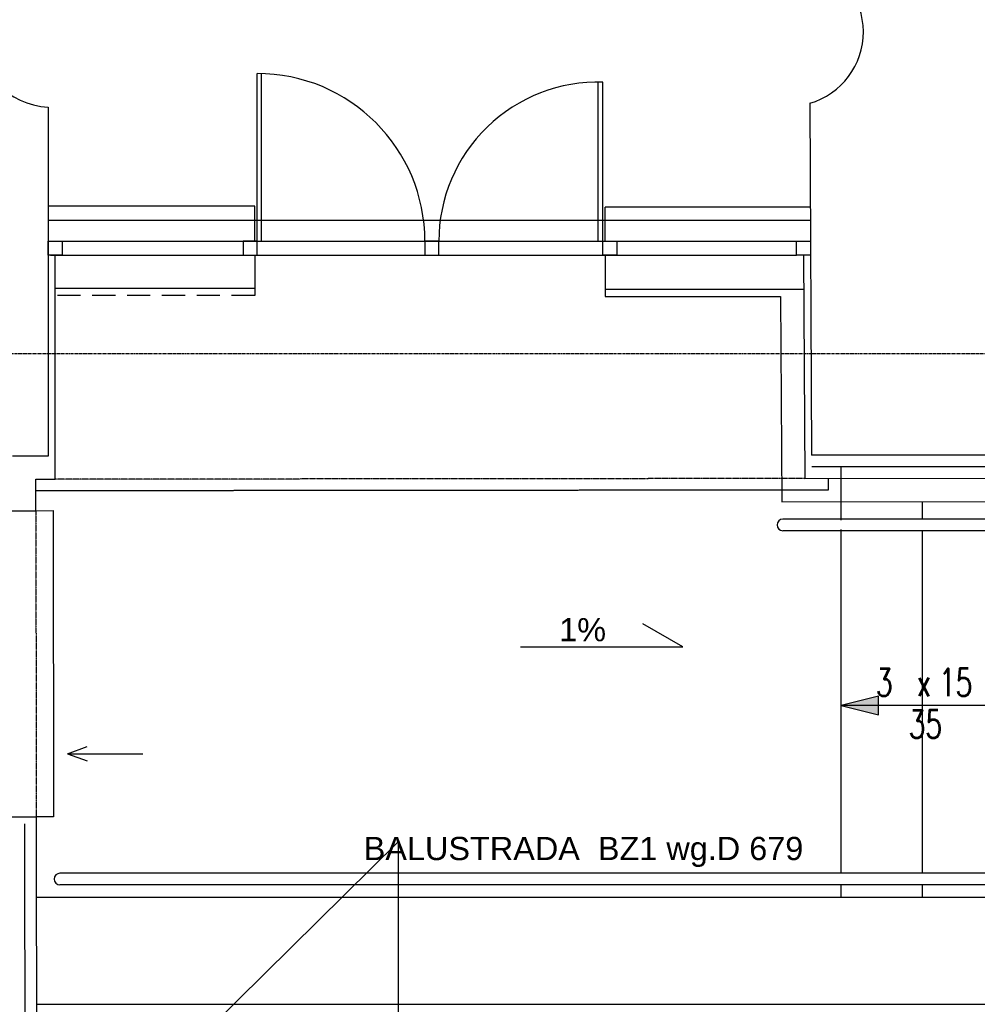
# Model space of a CAD drawing. Header units: inches. Extents: x -145354 to -97635, y 38777 to 78670.
# Tile 80 of 231: x -141598 to -141186, y 50244 to 50668. Entities that reach past the tile are written whole.
import ezdxf
from ezdxf.enums import TextEntityAlignment as Align

# ---------------------------------------------------------------- set-up
doc = ezdxf.new("R2010")
doc.units = ezdxf.units.IN
doc.header["$MEASUREMENT"] = 0
for name, pattern in [('CENTER', [2, 1.25, -0.25, 0.25, -0.25]), ('DASHDOT', [1, 0.5, -0.25, 0, -0.25]), ('DASHED2', [0.375, 0.25, -0.125])]:
    doc.linetypes.add(name, pattern=pattern)
doc.layers.get('0').update_dxf_attribs({"color": 101})
for name, color, linetype in [('cokół_widok', 255, 'Continuous'), ('E35', 6, 'Continuous'), ('Ele-balustrada', 64, 'Continuous'), ('Ins-went-opis', 141, 'Continuous'), ('Okn---okna', 5, 'Continuous'), ('Opis-spadki', 61, 'Continuous'), ('Os-osie glowne', 8, 'CENTER'), ('Sc-cegla pelna', 32, 'Continuous'), ('Sc-izolacja term-obrys', 132, 'Continuous'), ('Sc-izolacja term-styropian', 151, 'STYROPIAN-KA'), ('Sc-nad', 5, 'DASHED2'), ('Sc-nadproza kon', 5, 'DASHED2'), ('Sch-opis', 51, 'Continuous'), ('W-idok', 9, 'Continuous')]:
    doc.layers.add(name, color=color, linetype=linetype)
doc.styles.add('ROMANS', font='romans', dxfattribs={"width": 0.85})
doc.styles.add('TYTUL2', font='ARIAL.TTF')
doc.linetypes.add('BATTING', pattern='A,0.0001,-0.1,[134,ltypeshp.shx,S=0.1,R=0,X=-0.1,Y=0],-0.2,[134,ltypeshp.shx,S=0.1,R=180,X=0.1,Y=0],-0.1', length=0.4001)
doc.linetypes.add('STYROPIAN-KA', pattern='A,0.0001,-0.1,[135,ltypeshp.shx,S=0.1,R=0,X=-0.1,Y=0],0,[135,ltypeshp.shx,S=0.1,R=180,X=0.1,Y=0],-0.1', length=0.2001)

# ---------------------------------------------------------------- blocks, each defined once
blk = doc.blocks.new('ozn_schody-strzałka8x16')
at = {"ltscale": 25}
blk.add_hatch(color=256, dxfattribs=at).paths.add_polyline_path([(0, 0), (-4, -16), (4, -16)])
blk.add_lwpolyline([(0, 0), (-4, -16), (4, -16)], close=True, dxfattribs=at)
blk = doc.blocks.new('ozn_opis-schodów1-rzut')
at = {"style": 'ROMANS', "width": 0.7}
blk.add_text('x', height=12, dxfattribs=at).set_placement((-3.32, 3))
at = {"ltscale": 25, "style": 'ROMANS', "width": 0.7}
blk.add_attdef('Ilość', text='', height=12, dxfattribs=at).set_placement((-7.75, 3), align=Align.RIGHT)
blk.add_attdef('Wysokość', (6.22, 3), '', height=12, dxfattribs=at)
blk.add_attdef('Długość', text='', height=12, dxfattribs=at).set_placement((0.41, -15), align=Align.CENTER)
blk = doc.blocks.new('0630_STRZAŁKA')
at = {"ltscale": 0.5}
for points in [[(0, 0), (-3.03, -8.56)], [(0, 0), (0, -32.43)], [(0, 0), (3.03, -8.56)]]:
    blk.add_lwpolyline(points, dxfattribs=at)

msp = doc.modelspace()

# ---------------------------------------------------------------- linework, layer by layer
at = {"layer": 'cokół_widok'}
for p, q in [((-141346.04, 50551.96), (-141346.04, 50548.96)), ((-141346.04, 50548.96), (-141270.42, 50548.96)), ((-141270.42, 50548.96), (-141269.93, 50460.46)), ((-141269.93, 50460.46), (-141161.19, 50460.57))]:
    msp.add_line(p, q, dxfattribs=at)
at = {"layer": 'E35'}
for p, q in [((-142343.96, 49415.73), (-141435.28, 50313.85)), ((-141435.28, 50313.85), (-141435.28, 49780.88))]:
    msp.add_line(p, q, dxfattribs=at)
at = {"layer": 'Ele-balustrada'}
for p, q in [((-141146.31, 50452.96), (-141269.43, 50452.96)), ((-141146.31, 50447.96), (-141269.43, 50447.96)), ((-141146.31, 50300.32), (-141580.95, 50300.32)), ((-141146.31, 50295.32), (-141580.95, 50295.32))]:
    msp.add_line(p, q, dxfattribs=at)
for centre in [(-141269.43, 50450.46), (-141580.95, 50297.82)]:
    msp.add_arc(centre, 2.5, 90, 270, dxfattribs=at)
at = {"layer": 'Okn---okna'}
for p, q in [((-141496.04, 50572.72), (-141496.04, 50645.07)), ((-141494.04, 50572.72), (-141494.04, 50645.04)), ((-141349.04, 50572.72), (-141349.04, 50641.36)), ((-141347.04, 50572.72), (-141347.04, 50641.34)), ((-141585.07, 50572.72), (-141263.55, 50572.72))]:
    msp.add_line(p, q, dxfattribs=at)
for points in [[(-141580.03, 50572.72), (-141580.03, 50566.72), (-141586.03, 50566.72), (-141586.03, 50572.72), (-141580.03, 50572.72)], [(-141499.04, 50572.72), (-141502.04, 50572.72), (-141502.04, 50566.72), (-141496.04, 50566.72), (-141496.04, 50572.72), (-141499.04, 50572.72)], [(-141420.69, 50572.72), (-141423.69, 50572.72), (-141423.69, 50566.72), (-141417.69, 50566.72), (-141417.69, 50572.72), (-141420.69, 50572.72)], [(-141344.04, 50572.72), (-141341.04, 50572.72), (-141341.04, 50566.72), (-141347.04, 50566.72), (-141347.04, 50572.72), (-141344.04, 50572.72)], [(-141257.55, 50572.72), (-141257.55, 50566.72), (-141263.55, 50566.72), (-141263.55, 50572.72), (-141257.55, 50572.72)]]:
    msp.add_lwpolyline(points, dxfattribs=at)
for centre, radius, start, end in [((-141496.04, 50572.72), 72.35, 0, 90), ((-141349.04, 50572.72), 68.65, 88.3305, 180)]:
    msp.add_arc(centre, radius, start, end, dxfattribs=at)
at = {"layer": 'Opis-spadki', "color": 4}
for p, q in [((-141312.56, 50397.93), (-141329.82, 50407.89)), ((-141382.52, 50397.93), (-141312.56, 50397.93))]:
    msp.add_line(p, q, dxfattribs=at)
at = {"layer": 'Os-osie glowne'}
msp.add_line((-143318.47, 50524.29), (-138010.68, 50524.29), dxfattribs=at)
at = {"layer": 'Sc-cegla pelna'}
msp.add_line((-141586.04, 50630.58), (-141586.04, 50480.16), dxfattribs=at)
for points in [[(-141257.88, 50632.2), (-141257.04, 50480.47)], [(-141586.04, 50480.16), (-141601.35, 50480.14)], [(-141174.31, 50480.55), (-141257.04, 50480.47)]]:
    msp.add_lwpolyline(points, dxfattribs=at)
for centre, radius, start, end in [((-141584.57, 50662.74), 32.2, 92.1179, 267.3907), ((-141266.76, 50662.94), 31.99, 286.12, 74.5121)]:
    msp.add_arc(centre, radius, start, end, dxfattribs=at)
at = {"layer": 'Sc-izolacja term-obrys'}
for p, q in [((-141260.51, 50566.72), (-141259.98, 50470.47)), ((-141259.98, 50470.47), (-141171.25, 50470.56))]:
    msp.add_line(p, q, dxfattribs=at)
for points in [[(-141632.49, 50456.61), (-141591.33, 50456.61), (-141591.34, 50470.15), (-141583.04, 50470.16), (-141583.04, 50566.72)], [(-141632.36, 50324.65), (-141591.2, 50324.65), (-141590.98, 50101.72), (-141622.49, 50101.69)]]:
    msp.add_lwpolyline(points, dxfattribs=at)
at = {"layer": 'Sc-izolacja term-styropian', "linetype": 'BATTING', "ltscale": 0.25}
for points in [[(-141174.3, 50475.55), (-141257.03, 50475.47)], [(-141596.19, 50321.66), (-141595.98, 50104.71)]]:
    msp.add_lwpolyline(points, dxfattribs=at)
at = {"layer": 'Sc-nad'}
for p, q in [((-141257.6, 50581.72), (-141586.04, 50581.72)), ((-141585.07, 50566.72), (-141263.55, 50566.72))]:
    msp.add_line(p, q, dxfattribs=at)
at = {"layer": 'Sc-nadproza kon', "linetype": 'DASHDOT', "ltscale": 0.5}
for p, q in [((-141259.98, 50470.47), (-141583.04, 50470.16)), ((-141591.33, 50456.61), (-141591.2, 50324.65))]:
    msp.add_line(p, q, dxfattribs=at)
at = {"layer": 'Sch-opis'}
msp.add_lwpolyline([(-141174.31, 50372.65), (-141244.31, 50372.65)], dxfattribs=at)
at = {"layer": 'W-idok'}
for p, q in [((-141497.04, 50587.89), (-141586.04, 50587.89)), ((-141497.04, 50572.72), (-141497.04, 50587.89)), ((-141257.63, 50587.48), (-141346.04, 50587.48)), ((-141497.04, 50552.37), (-141583.04, 50552.37)), ((-141260.43, 50551.96), (-141346.04, 50551.96)), ((-141244.44, 50475.59), (-141244.44, 50452.46)), ((-141209.31, 50452.96), (-141209.31, 50460.52)), ((-141244.44, 50448.46), (-141244.44, 50300.32)), ((-141209.31, 50300.32), (-141209.31, 50447.96)), ((-141244.44, 50295.32), (-141244.44, 50289.82)), ((-141209.31, 50289.82), (-141209.31, 50295.32)), ((-141154.31, 50289.82), (-141591.16, 50289.82)), ((-141591.17, 50243.82), (-141154.31, 50243.82))]:
    msp.add_line(p, q, dxfattribs=at)
at = {"layer": 'W-idok', "linetype": 'DASHED2', "ltscale": 40}
for p, q in [((-141497.04, 50549.37), (-141583.04, 50549.37)), ((-141497.04, 50552.37), (-141497.04, 50549.37)), ((-141249.98, 50470.47), (-141249.98, 50465.48))]:
    msp.add_line(p, q, dxfattribs=at)
at = {"layer": 'W-idok', "linetype": 'DASHED2'}
msp.add_line((-141249.98, 50465.48), (-141591.34, 50465.15), dxfattribs=at)
at = {"layer": 'W-idok'}
for points in [[(-141496.04, 50572.72), (-141496.04, 50587.89)], [(-141346.04, 50572.72), (-141346.04, 50587.48)], [(-141497.04, 50566.72), (-141497.04, 50552.37)], [(-141346.04, 50566.72), (-141346.04, 50551.96)], [(-141591.33, 50456.61), (-141583.82, 50456.62), (-141583.7, 50324.66)], [(-141583.7, 50324.66), (-141591.2, 50324.65)]]:
    msp.add_lwpolyline(points, dxfattribs=at)

# ---------------------------------------------------------------- block references
at = {"layer": 'Ins-went-opis', "xscale": -1, "rotation": 90}
msp.add_blockref('0630_STRZAŁKA', (-141577.73, 50351.86), dxfattribs=at)
at = {"layer": 'Sch-opis'}
ref = msp.add_blockref('ozn_opis-schodów1-rzut', (-141208.42, 50373.59), dxfattribs=at)
ref.add_attrib('Ilość', '3', dxfattribs={"layer": '0', "ltscale": 25, "height": 12, "style": 'ROMANS', "width": 0.7}).set_placement((-141222.17, 50376.59), align=Align.RIGHT)
ref.add_attrib('Wysokość', '15', (-141202.2, 50376.59), dxfattribs={"layer": '0', "ltscale": 25, "height": 12, "style": 'ROMANS', "width": 0.7})
ref.add_attrib('Długość', '35', dxfattribs={"layer": '0', "ltscale": 25, "height": 12, "style": 'ROMANS', "width": 0.7}).set_placement((-141208.01, 50358.59), align=Align.CENTER)
at = {"layer": 'Sch-opis', "rotation": 90}
msp.add_blockref('ozn_schody-strzałka8x16', (-141244.31, 50372.65), dxfattribs=at)

# ---------------------------------------------------------------- texts
at = {"layer": 'Opis-spadki', "style": 'TYTUL2'}
msp.add_text('1%%%', height=10, dxfattribs=at).set_placement((-141355.74, 50405.3), align=Align.MIDDLE_CENTER)
at = {"layer": 'Sch-opis', "style": 'TYTUL2'}
msp.add_text('BALUSTRADA  BZ1 wg.D 679', height=10, dxfattribs=at).set_placement((-141450.06, 50305.99))

doc.saveas('drawing.dxf')
